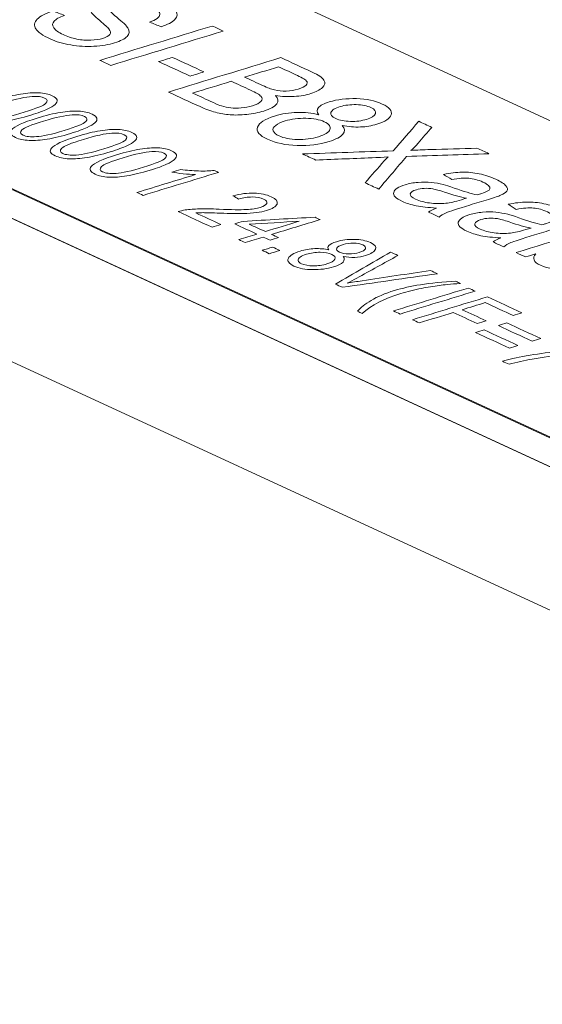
# Model space of a CAD drawing. Header units: inches. Extents: x 513 to 854, y 267 to 501.
# Tile 12 of 121: x 586.24 to 591.65, y 327.1 to 337.28. Entities that reach past the tile are written whole.
import ezdxf

# ---------------------------------------------------------------- set-up
doc = ezdxf.new("R2010")
doc.units = ezdxf.units.IN
doc.header["$MEASUREMENT"] = 0
doc.layers.add('1', color=7, linetype='Continuous')

# ---------------------------------------------------------------- blocks, each defined once
blk = doc.blocks.new('block 2409')
at = {"layer": '1', "color": 155, "lineweight": 18, "true_color": 0x4c7299}
blk.add_lwpolyline([(599.576, 332.619), (575.59, 343.684)], dxfattribs=at)
blk = doc.blocks.new('block 2596')
at = {"layer": '1', "color": 155, "lineweight": 18, "true_color": 0x4c7299}
blk.add_lwpolyline([(571.324, 342.38), (595.311, 331.316)], dxfattribs=at)
blk = doc.blocks.new('block 3493')
at = {"layer": '1', "color": 155, "lineweight": 18, "true_color": 0x4c7299}
blk.add_lwpolyline([(571.324, 342.371), (595.311, 331.306)], dxfattribs=at)
blk = doc.blocks.new('block 4159')
at = {"layer": '1', "color": 18, "lineweight": 13, "true_color": 0x4c0000}
blk.add_lwpolyline([(619.754, 319.734), (548.349, 352.672)], dxfattribs=at)
blk = doc.blocks.new('block 4165')
at = {"layer": '1', "color": 18, "lineweight": 13, "true_color": 0x4c0000}
blk.add_lwpolyline([(619.754, 319.734), (548.349, 352.672)], dxfattribs=at)
blk = doc.blocks.new('block 6582')
at = {"layer": '1', "color": 155, "lineweight": 18, "true_color": 0x4c7299}
blk.add_lwpolyline([(619.754, 319.734), (548.349, 352.672)], dxfattribs=at)
blk = doc.blocks.new('block 6620')
at = {"layer": '1', "color": 155, "lineweight": 18, "true_color": 0x4c7299}
blk.add_lwpolyline([(619.754, 318.251), (548.349, 351.189)], dxfattribs=at)
blk = doc.blocks.new('block 6623')
at = {"layer": '1', "color": 18, "lineweight": 18, "true_color": 0x4c0000}
blk.add_lwpolyline([(619.754, 319.734), (571.28, 342.094), (559.162, 347.684), (553.102, 350.479)], dxfattribs=at)
blk = doc.blocks.new('block 6838')
at = {"layer": '1', "color": 18, "lineweight": 13, "true_color": 0x4c0000}
blk.add_lwpolyline([(619.754, 319.734), (571.28, 342.094), (559.162, 347.684), (553.102, 350.479)], dxfattribs=at)
blk = doc.blocks.new('block 7060')
at = {"layer": '1', "color": 18, "lineweight": 18, "true_color": 0x4c0000}
blk.add_open_spline([(591.63, 333.987), (591.601, 333.978), (591.571, 333.969), (591.541, 333.959), (591.425, 334.013), (591.308, 334.067), (591.192, 334.121), (591.221, 334.13), (591.251, 334.139), (591.281, 334.148), (591.397, 334.094), (591.514, 334.04), (591.63, 333.987)], degree=3, knots=[0, 0, 0, 0, 1, 1, 1, 2, 2, 2, 3, 3, 3, 4, 4, 4, 4], dxfattribs=at)
blk = doc.blocks.new('block 7064')
at = {"layer": '1', "color": 18, "lineweight": 18, "true_color": 0x4c0000}
blk.add_open_spline([(586.156, 336.145), (586.186, 336.181), (586.274, 336.221), (586.419, 336.266), (586.511, 336.294), (586.591, 336.313), (586.66, 336.325), (586.729, 336.336), (586.791, 336.34), (586.847, 336.338), (586.903, 336.335), (586.95, 336.325), (586.988, 336.307), (587.017, 336.294), (587.033, 336.28), (587.038, 336.265), (587.042, 336.25), (587.036, 336.235), (587.018, 336.218), (587.001, 336.202), (586.973, 336.186), (586.936, 336.168), (586.899, 336.15), (586.842, 336.13), (586.765, 336.107), (586.674, 336.079), (586.594, 336.059), (586.525, 336.048), (586.456, 336.037), (586.394, 336.033), (586.338, 336.035), (586.282, 336.037), (586.235, 336.047), (586.196, 336.065), (586.145, 336.089), (586.132, 336.116), (586.156, 336.145)], degree=3, knots=[0, 0, 0, 0, 1, 1, 1, 2, 2, 2, 3, 3, 3, 4, 4, 4, 5, 5, 5, 6, 6, 6, 7, 7, 7, 8, 8, 8, 9, 9, 9, 10, 10, 10, 11, 11, 11, 12, 12, 12, 12], dxfattribs=at)
blk = doc.blocks.new('block 7065')
at = {"layer": '1', "color": 18, "lineweight": 18, "true_color": 0x4c0000}
blk.add_open_spline([(587.605, 335.92), (587.535, 335.916), (587.436, 335.894), (587.309, 335.855), (587.182, 335.817), (587.107, 335.786), (587.085, 335.764), (587.064, 335.741), (587.068, 335.723), (587.097, 335.71), (587.127, 335.696), (587.173, 335.691), (587.236, 335.694), (587.299, 335.698), (587.394, 335.719), (587.521, 335.758), (587.648, 335.797), (587.723, 335.827), (587.745, 335.85), (587.766, 335.872), (587.762, 335.89), (587.732, 335.904), (587.702, 335.918), (587.659, 335.923), (587.605, 335.92)], degree=3, knots=[0, 0, 0, 0, 1, 1, 1, 2, 2, 2, 3, 3, 3, 4, 4, 4, 5, 5, 5, 6, 6, 6, 7, 7, 7, 8, 8, 8, 8], dxfattribs=at)
blk = doc.blocks.new('block 7066')
at = {"layer": '1', "color": 18, "lineweight": 18, "true_color": 0x4c0000}
blk.add_open_spline([(589.293, 334.916), (589.345, 334.918), (589.393, 334.914), (589.437, 334.903), (589.425, 334.92), (589.425, 334.935), (589.439, 334.95), (589.453, 334.964), (589.479, 334.977), (589.516, 334.988), (589.572, 335.005), (589.634, 335.013), (589.7, 335.012), (589.766, 335.011), (589.822, 335), (589.868, 334.979), (589.914, 334.958), (589.932, 334.934), (589.921, 334.909), (589.909, 334.884), (589.876, 334.863), (589.819, 334.846), (589.783, 334.835), (589.746, 334.828), (589.706, 334.826), (589.666, 334.824), (589.626, 334.827), (589.586, 334.835), (589.603, 334.815), (589.602, 334.796), (589.585, 334.777), (589.567, 334.759), (589.534, 334.742), (589.486, 334.728), (589.42, 334.707), (589.348, 334.698), (589.271, 334.699), (589.194, 334.7), (589.129, 334.712), (589.077, 334.736), (589.025, 334.761), (589.005, 334.787), (589.019, 334.816), (589.032, 334.844), (589.072, 334.869), (589.14, 334.89), (589.191, 334.905), (589.242, 334.914), (589.293, 334.916)], degree=3, knots=[0, 0, 0, 0, 1, 1, 1, 2, 2, 2, 3, 3, 3, 4, 4, 4, 5, 5, 5, 6, 6, 6, 7, 7, 7, 8, 8, 8, 9, 9, 9, 10, 10, 10, 11, 11, 11, 12, 12, 12, 13, 13, 13, 14, 14, 14, 15, 15, 15, 16, 16, 16, 16], dxfattribs=at)
blk = doc.blocks.new('block 7067')
at = {"layer": '1', "color": 18, "lineweight": 18, "true_color": 0x4c0000}
blk.add_open_spline([(590.373, 334.149), (590.35, 334.159), (590.327, 334.17), (590.303, 334.181), (590.562, 334.26), (590.82, 334.339), (591.079, 334.418), (591.198, 334.363), (591.317, 334.308), (591.436, 334.253), (591.406, 334.244), (591.375, 334.234), (591.345, 334.225), (591.249, 334.269), (591.153, 334.313), (591.057, 334.358), (590.977, 334.333), (590.897, 334.309), (590.817, 334.284), (590.9, 334.246), (590.983, 334.208), (591.066, 334.17), (591.035, 334.16), (591.005, 334.151), (590.974, 334.142), (590.891, 334.18), (590.809, 334.218), (590.726, 334.256), (590.608, 334.22), (590.491, 334.184), (590.373, 334.149)], degree=3, knots=[0, 0, 0, 0, 1, 1, 1, 2, 2, 2, 3, 3, 3, 4, 4, 4, 5, 5, 5, 6, 6, 6, 7, 7, 7, 8, 8, 8, 9, 9, 9, 10, 10, 10, 10], dxfattribs=at)
blk = doc.blocks.new('block 7071')
at = {"layer": '1', "color": 18, "lineweight": 18, "true_color": 0x4c0000}
blk.add_open_spline([(587.193, 336.11), (587.123, 336.106), (587.025, 336.084), (586.898, 336.045), (586.77, 336.006), (586.696, 335.976), (586.674, 335.954), (586.652, 335.931), (586.656, 335.913), (586.686, 335.899), (586.716, 335.886), (586.762, 335.881), (586.825, 335.884), (586.887, 335.888), (586.982, 335.909), (587.109, 335.948), (587.237, 335.987), (587.312, 336.017), (587.333, 336.039), (587.355, 336.062), (587.351, 336.08), (587.32, 336.094), (587.29, 336.108), (587.248, 336.113), (587.193, 336.11)], degree=3, knots=[0, 0, 0, 0, 1, 1, 1, 2, 2, 2, 3, 3, 3, 4, 4, 4, 5, 5, 5, 6, 6, 6, 7, 7, 7, 8, 8, 8, 8], dxfattribs=at)
blk = doc.blocks.new('block 7073')
at = {"layer": '1', "color": 18, "lineweight": 18, "true_color": 0x4c0000}
blk.add_open_spline([(589.578, 334.516), (589.554, 334.527), (589.53, 334.538), (589.506, 334.549), (589.696, 334.659), (589.886, 334.77), (590.076, 334.88), (590.101, 334.869), (590.127, 334.857), (590.152, 334.845), (590.01, 334.767), (589.868, 334.688), (589.726, 334.61), (589.692, 334.591), (589.659, 334.574), (589.627, 334.558), (589.678, 334.567), (589.729, 334.576), (589.782, 334.584), (590.018, 334.619), (590.253, 334.655), (590.489, 334.69), (590.513, 334.679), (590.537, 334.668), (590.561, 334.657), (590.233, 334.61), (589.905, 334.563), (589.578, 334.516)], degree=3, knots=[0, 0, 0, 0, 1, 1, 1, 2, 2, 2, 3, 3, 3, 4, 4, 4, 5, 5, 5, 6, 6, 6, 7, 7, 7, 8, 8, 8, 9, 9, 9, 9], dxfattribs=at)
blk = doc.blocks.new('block 7074')
at = {"layer": '1', "color": 18, "lineweight": 18, "true_color": 0x4c0000}
blk.add_open_spline([(592.095, 333.871), (592.009, 333.911), (591.922, 333.951), (591.836, 333.991), (591.866, 334), (591.897, 334.01), (591.927, 334.019), (592.041, 333.966), (592.156, 333.913), (592.27, 333.861), (592.245, 333.853), (592.221, 333.846), (592.196, 333.838), (592.11, 333.838), (592.006, 333.832), (591.886, 333.82), (591.766, 333.809), (591.651, 333.793), (591.541, 333.774), (591.463, 333.76), (591.383, 333.742), (591.303, 333.72), (591.28, 333.73), (591.258, 333.741), (591.236, 333.751), (591.297, 333.769), (591.379, 333.788), (591.481, 333.807), (591.583, 333.826), (591.689, 333.841), (591.799, 333.852), (591.908, 333.863), (592.007, 333.87), (592.095, 333.871)], degree=3, knots=[0, 0, 0, 0, 1, 1, 1, 2, 2, 2, 3, 3, 3, 4, 4, 4, 5, 5, 5, 6, 6, 6, 7, 7, 7, 8, 8, 8, 9, 9, 9, 10, 10, 10, 11, 11, 11, 11], dxfattribs=at)
blk = doc.blocks.new('block 7080')
at = {"layer": '1', "color": 18, "lineweight": 18, "true_color": 0x4c0000}
blk.add_open_spline([(589.782, 334.246), (589.767, 334.254), (589.751, 334.261), (589.736, 334.268), (589.766, 334.305), (589.813, 334.342), (589.877, 334.381), (589.941, 334.42), (590.021, 334.453), (590.116, 334.483), (590.2, 334.508), (590.29, 334.528), (590.385, 334.543), (590.496, 334.561), (590.619, 334.572), (590.753, 334.579), (590.768, 334.571), (590.784, 334.564), (590.799, 334.557), (590.697, 334.548), (590.625, 334.541), (590.584, 334.536), (590.521, 334.528), (590.458, 334.517), (590.397, 334.505), (590.321, 334.49), (590.249, 334.472), (590.183, 334.452), (590.013, 334.4), (589.88, 334.331), (589.782, 334.246)], degree=3, knots=[0, 0, 0, 0, 1, 1, 1, 2, 2, 2, 3, 3, 3, 4, 4, 4, 5, 5, 5, 6, 6, 6, 7, 7, 7, 8, 8, 8, 9, 9, 9, 10, 10, 10, 10], dxfattribs=at)
blk = doc.blocks.new('block 7081')
at = {"layer": '1', "color": 18, "lineweight": 18, "true_color": 0x4c0000}
blk.add_open_spline([(588.062, 335.285), (588.148, 335.245), (588.235, 335.205), (588.321, 335.165), (588.291, 335.156), (588.26, 335.147), (588.23, 335.137), (588.113, 335.191), (587.996, 335.245), (587.88, 335.299), (587.902, 335.306), (587.927, 335.312), (587.953, 335.316), (587.997, 335.322), (588.046, 335.326), (588.099, 335.327), (588.153, 335.329), (588.22, 335.327), (588.302, 335.324), (588.429, 335.319), (588.522, 335.317), (588.583, 335.32), (588.644, 335.323), (588.692, 335.33), (588.728, 335.341), (588.766, 335.353), (588.788, 335.367), (588.796, 335.383), (588.803, 335.4), (588.792, 335.415), (588.763, 335.428), (588.731, 335.443), (588.692, 335.45), (588.646, 335.45), (588.6, 335.451), (588.552, 335.443), (588.503, 335.429), (588.484, 335.44), (588.465, 335.451), (588.446, 335.463), (588.524, 335.483), (588.597, 335.492), (588.665, 335.49), (588.733, 335.488), (588.792, 335.475), (588.843, 335.452), (588.894, 335.428), (588.913, 335.404), (588.902, 335.377), (588.89, 335.351), (588.854, 335.328), (588.793, 335.31), (588.761, 335.3), (588.727, 335.293), (588.688, 335.288), (588.649, 335.283), (588.603, 335.28), (588.55, 335.279), (588.497, 335.278), (588.418, 335.28), (588.313, 335.283), (588.226, 335.287), (588.169, 335.288), (588.141, 335.288), (588.112, 335.288), (588.086, 335.287), (588.062, 335.285)], degree=3, knots=[0, 0, 0, 0, 1, 1, 1, 2, 2, 2, 3, 3, 3, 4, 4, 4, 5, 5, 5, 6, 6, 6, 7, 7, 7, 8, 8, 8, 9, 9, 9, 10, 10, 10, 11, 11, 11, 12, 12, 12, 13, 13, 13, 14, 14, 14, 15, 15, 15, 16, 16, 16, 17, 17, 17, 18, 18, 18, 19, 19, 19, 20, 20, 20, 21, 21, 21, 22, 22, 22, 22], dxfattribs=at)
blk = doc.blocks.new('block 7083')
at = {"layer": '1', "color": 18, "lineweight": 18, "true_color": 0x4c0000}
blk.add_open_spline([(588.295, 335.705), (588.035, 335.625), (587.776, 335.546), (587.516, 335.467), (587.494, 335.477), (587.473, 335.487), (587.451, 335.497), (587.653, 335.558), (587.856, 335.62), (588.058, 335.682), (588.02, 335.683), (587.978, 335.685), (587.931, 335.69), (587.883, 335.696), (587.844, 335.701), (587.813, 335.707), (587.844, 335.716), (587.874, 335.726), (587.905, 335.735), (587.966, 335.726), (588.029, 335.721), (588.091, 335.719), (588.154, 335.717), (588.208, 335.719), (588.253, 335.724), (588.267, 335.717), (588.281, 335.711), (588.295, 335.705)], degree=3, knots=[0, 0, 0, 0, 1, 1, 1, 2, 2, 2, 3, 3, 3, 4, 4, 4, 5, 5, 5, 6, 6, 6, 7, 7, 7, 8, 8, 8, 9, 9, 9, 9], dxfattribs=at)
blk = doc.blocks.new('block 7084')
at = {"layer": '1', "color": 18, "lineweight": 18, "true_color": 0x4c0000}
blk.add_open_spline([(589.348, 334.879), (589.298, 334.879), (589.251, 334.872), (589.206, 334.858), (589.179, 334.85), (589.157, 334.84), (589.141, 334.828), (589.124, 334.817), (589.117, 334.804), (589.121, 334.792), (589.124, 334.78), (589.136, 334.769), (589.156, 334.76), (589.187, 334.746), (589.227, 334.738), (589.277, 334.738), (589.326, 334.737), (589.374, 334.744), (589.419, 334.758), (589.465, 334.772), (589.492, 334.788), (589.501, 334.807), (589.51, 334.826), (589.5, 334.843), (589.468, 334.857), (589.438, 334.871), (589.397, 334.878), (589.348, 334.879)], degree=3, knots=[0, 0, 0, 0, 1, 1, 1, 2, 2, 2, 3, 3, 3, 4, 4, 4, 5, 5, 5, 6, 6, 6, 7, 7, 7, 8, 8, 8, 9, 9, 9, 9], dxfattribs=at)
blk = doc.blocks.new('block 7085')
at = {"layer": '1', "color": 18, "lineweight": 18, "true_color": 0x4c0000}
blk.add_open_spline([(586.782, 336.299), (586.712, 336.295), (586.613, 336.274), (586.486, 336.235), (586.359, 336.196), (586.284, 336.166), (586.262, 336.143), (586.241, 336.121), (586.245, 336.103), (586.275, 336.089), (586.304, 336.075), (586.351, 336.07), (586.413, 336.074), (586.476, 336.077), (586.571, 336.099), (586.698, 336.137), (586.826, 336.176), (586.9, 336.207), (586.922, 336.229), (586.943, 336.251), (586.939, 336.27), (586.909, 336.284), (586.879, 336.297), (586.836, 336.303), (586.782, 336.299)], degree=3, knots=[0, 0, 0, 0, 1, 1, 1, 2, 2, 2, 3, 3, 3, 4, 4, 4, 5, 5, 5, 6, 6, 6, 7, 7, 7, 8, 8, 8, 8], dxfattribs=at)
blk = doc.blocks.new('block 7086')
at = {"layer": '1', "color": 18, "lineweight": 18, "true_color": 0x4c0000}
blk.add_open_spline([(590.176, 334.24), (590.153, 334.25), (590.129, 334.261), (590.106, 334.272), (590.365, 334.351), (590.623, 334.43), (590.882, 334.509), (590.905, 334.498), (590.928, 334.487), (590.952, 334.477), (590.693, 334.398), (590.435, 334.319), (590.176, 334.24)], degree=3, knots=[0, 0, 0, 0, 1, 1, 1, 2, 2, 2, 3, 3, 3, 4, 4, 4, 4], dxfattribs=at)
blk = doc.blocks.new('block 7087')
at = {"layer": '1', "color": 18, "lineweight": 18, "true_color": 0x4c0000}
blk.add_open_spline([(588.573, 334.979), (588.551, 334.989), (588.53, 334.999), (588.508, 335.009), (588.57, 335.028), (588.632, 335.047), (588.694, 335.066), (588.617, 335.101), (588.54, 335.136), (588.464, 335.172), (588.493, 335.181), (588.522, 335.19), (588.551, 335.198), (588.799, 335.213), (589.047, 335.227), (589.295, 335.241), (589.313, 335.232), (589.331, 335.224), (589.349, 335.216), (589.181, 335.165), (589.014, 335.114), (588.846, 335.063), (588.87, 335.052), (588.894, 335.041), (588.918, 335.03), (588.888, 335.021), (588.859, 335.012), (588.83, 335.003), (588.806, 335.014), (588.783, 335.025), (588.759, 335.036), (588.697, 335.017), (588.635, 334.998), (588.573, 334.979)], degree=3, knots=[0, 0, 0, 0, 1, 1, 1, 2, 2, 2, 3, 3, 3, 4, 4, 4, 5, 5, 5, 6, 6, 6, 7, 7, 7, 8, 8, 8, 9, 9, 9, 10, 10, 10, 11, 11, 11, 11], dxfattribs=at)
blk = doc.blocks.new('block 7088')
at = {"layer": '1', "color": 18, "lineweight": 18, "true_color": 0x4c0000}
blk.add_open_spline([(589.694, 334.973), (589.654, 334.973), (589.618, 334.968), (589.585, 334.958), (589.549, 334.947), (589.527, 334.934), (589.52, 334.92), (589.513, 334.905), (589.522, 334.892), (589.548, 334.88), (589.573, 334.868), (589.605, 334.862), (589.644, 334.862), (589.683, 334.862), (589.719, 334.867), (589.753, 334.877), (589.788, 334.888), (589.809, 334.9), (589.816, 334.915), (589.823, 334.93), (589.815, 334.943), (589.79, 334.955), (589.765, 334.966), (589.733, 334.972), (589.694, 334.973)], degree=3, knots=[0, 0, 0, 0, 1, 1, 1, 2, 2, 2, 3, 3, 3, 4, 4, 4, 5, 5, 5, 6, 6, 6, 7, 7, 7, 8, 8, 8, 8], dxfattribs=at)
blk = doc.blocks.new('block 7098')
at = {"layer": '1', "color": 18, "lineweight": 18, "true_color": 0x4c0000}
blk.add_open_spline([(588.822, 334.864), (588.797, 334.876), (588.772, 334.887), (588.747, 334.899), (588.784, 334.91), (588.82, 334.921), (588.856, 334.932), (588.881, 334.92), (588.905, 334.909), (588.93, 334.898), (588.894, 334.887), (588.858, 334.875), (588.822, 334.864)], degree=3, knots=[0, 0, 0, 0, 1, 1, 1, 2, 2, 2, 3, 3, 3, 4, 4, 4, 4], dxfattribs=at)
blk = doc.blocks.new('block 7099')
at = {"layer": '1', "color": 18, "lineweight": 18, "true_color": 0x4c0000}
blk.add_open_spline([(586.568, 335.956), (586.598, 335.991), (586.685, 336.032), (586.831, 336.076), (586.923, 336.104), (587.003, 336.124), (587.072, 336.135), (587.14, 336.146), (587.203, 336.15), (587.258, 336.148), (587.314, 336.145), (587.361, 336.135), (587.4, 336.118), (587.428, 336.104), (587.445, 336.09), (587.449, 336.075), (587.454, 336.06), (587.448, 336.045), (587.43, 336.029), (587.412, 336.013), (587.385, 335.996), (587.348, 335.978), (587.31, 335.961), (587.253, 335.94), (587.176, 335.917), (587.085, 335.889), (587.005, 335.869), (586.937, 335.858), (586.868, 335.847), (586.806, 335.843), (586.75, 335.845), (586.694, 335.847), (586.646, 335.858), (586.608, 335.876), (586.557, 335.899), (586.543, 335.926), (586.568, 335.956)], degree=3, knots=[0, 0, 0, 0, 1, 1, 1, 2, 2, 2, 3, 3, 3, 4, 4, 4, 5, 5, 5, 6, 6, 6, 7, 7, 7, 8, 8, 8, 9, 9, 9, 10, 10, 10, 11, 11, 11, 12, 12, 12, 12], dxfattribs=at)
blk = doc.blocks.new('block 7102')
at = {"layer": '1', "color": 18, "lineweight": 18, "true_color": 0x4c0000}
blk.add_open_spline([(586.979, 335.766), (587.009, 335.802), (587.097, 335.842), (587.242, 335.886), (587.334, 335.914), (587.414, 335.934), (587.483, 335.945), (587.552, 335.956), (587.614, 335.96), (587.67, 335.958), (587.726, 335.956), (587.773, 335.945), (587.811, 335.928), (587.84, 335.915), (587.856, 335.901), (587.861, 335.886), (587.865, 335.871), (587.859, 335.855), (587.841, 335.839), (587.824, 335.823), (587.796, 335.806), (587.759, 335.788), (587.722, 335.771), (587.664, 335.75), (587.588, 335.727), (587.497, 335.699), (587.417, 335.68), (587.348, 335.668), (587.279, 335.657), (587.217, 335.653), (587.161, 335.655), (587.105, 335.658), (587.058, 335.668), (587.019, 335.686), (586.968, 335.709), (586.955, 335.736), (586.979, 335.766)], degree=3, knots=[0, 0, 0, 0, 1, 1, 1, 2, 2, 2, 3, 3, 3, 4, 4, 4, 5, 5, 5, 6, 6, 6, 7, 7, 7, 8, 8, 8, 9, 9, 9, 10, 10, 10, 11, 11, 11, 12, 12, 12, 12], dxfattribs=at)
blk = doc.blocks.new('block 7103')
at = {"layer": '1', "color": 18, "lineweight": 18, "true_color": 0x4c0000}
blk.add_open_spline([(585.745, 336.335), (585.775, 336.371), (585.862, 336.411), (586.008, 336.456), (586.1, 336.484), (586.18, 336.503), (586.249, 336.514), (586.317, 336.526), (586.38, 336.53), (586.435, 336.527), (586.491, 336.525), (586.538, 336.515), (586.577, 336.497), (586.605, 336.484), (586.622, 336.47), (586.626, 336.455), (586.631, 336.44), (586.625, 336.424), (586.607, 336.408), (586.589, 336.392), (586.562, 336.375), (586.525, 336.358), (586.487, 336.34), (586.43, 336.32), (586.353, 336.296), (586.262, 336.269), (586.182, 336.249), (586.114, 336.238), (586.045, 336.227), (585.983, 336.222), (585.927, 336.225), (585.871, 336.227), (585.823, 336.237), (585.785, 336.255), (585.734, 336.279), (585.72, 336.305), (585.745, 336.335)], degree=3, knots=[0, 0, 0, 0, 1, 1, 1, 2, 2, 2, 3, 3, 3, 4, 4, 4, 5, 5, 5, 6, 6, 6, 7, 7, 7, 8, 8, 8, 9, 9, 9, 10, 10, 10, 11, 11, 11, 12, 12, 12, 12], dxfattribs=at)
blk = doc.blocks.new('block 7108')
at = {"layer": '1', "color": 18, "lineweight": 18, "true_color": 0x4c0000}
blk.add_open_spline([(586.37, 336.489), (586.3, 336.485), (586.202, 336.464), (586.075, 336.425), (585.947, 336.386), (585.873, 336.355), (585.851, 336.333), (585.829, 336.311), (585.833, 336.293), (585.863, 336.279), (585.893, 336.265), (585.939, 336.26), (586.002, 336.264), (586.064, 336.267), (586.16, 336.288), (586.286, 336.327), (586.414, 336.366), (586.489, 336.397), (586.51, 336.419), (586.532, 336.441), (586.528, 336.459), (586.497, 336.473), (586.468, 336.487), (586.425, 336.492), (586.37, 336.489)], degree=3, knots=[0, 0, 0, 0, 1, 1, 1, 2, 2, 2, 3, 3, 3, 4, 4, 4, 5, 5, 5, 6, 6, 6, 7, 7, 7, 8, 8, 8, 8], dxfattribs=at)
blk = doc.blocks.new('block 7112')
at = {"layer": '1', "color": 18, "lineweight": 18, "true_color": 0x4c0000}
blk.add_open_spline([(588.615, 335.169), (588.67, 335.144), (588.726, 335.118), (588.781, 335.093), (588.897, 335.128), (589.014, 335.164), (589.131, 335.199), (588.959, 335.189), (588.787, 335.179), (588.615, 335.169)], degree=3, knots=[0, 0, 0, 0, 1, 1, 1, 2, 2, 2, 3, 3, 3, 3], dxfattribs=at)
blk = doc.blocks.new('block 7113')
at = {"layer": '1', "color": 18, "lineweight": 18, "true_color": 0x4c0000}
blk.add_open_spline([(591.395, 333.915), (591.365, 333.906), (591.336, 333.897), (591.306, 333.888), (591.189, 333.941), (591.073, 333.995), (590.956, 334.049), (590.986, 334.058), (591.016, 334.067), (591.045, 334.076), (591.162, 334.022), (591.278, 333.968), (591.395, 333.915)], degree=3, knots=[0, 0, 0, 0, 1, 1, 1, 2, 2, 2, 3, 3, 3, 4, 4, 4, 4], dxfattribs=at)
blk = doc.blocks.new('block 7122')
at = {"layer": '1', "color": 18, "lineweight": 18, "true_color": 0x4c0000}
blk.add_open_spline([(591.58, 334.862), (591.545, 334.852), (591.51, 334.841), (591.475, 334.83), (591.442, 334.845), (591.409, 334.86), (591.377, 334.875), (591.764, 334.994), (592.152, 335.112), (592.54, 335.231), (592.575, 335.215), (592.61, 335.198), (592.646, 335.182), (592.507, 335.14), (592.369, 335.097), (592.23, 335.055), (592.351, 335.058), (592.446, 335.043), (592.515, 335.011), (592.553, 334.994), (592.579, 334.974), (592.592, 334.951), (592.605, 334.929), (592.604, 334.907), (592.589, 334.885), (592.573, 334.864), (592.545, 334.842), (592.504, 334.82), (592.463, 334.798), (592.412, 334.777), (592.351, 334.759), (592.207, 334.715), (592.069, 334.693), (591.937, 334.693), (591.805, 334.693), (591.703, 334.71), (591.629, 334.744), (591.555, 334.778), (591.539, 334.818), (591.58, 334.862)], degree=3, knots=[0, 0, 0, 0, 1, 1, 1, 2, 2, 2, 3, 3, 3, 4, 4, 4, 5, 5, 5, 6, 6, 6, 7, 7, 7, 8, 8, 8, 9, 9, 9, 10, 10, 10, 11, 11, 11, 12, 12, 12, 13, 13, 13, 13], dxfattribs=at)
blk = doc.blocks.new('block 7124')
at = {"layer": '1', "color": 18, "lineweight": 18, "true_color": 0x4c0000}
blk.add_open_spline([(591.137, 334.986), (591.155, 335), (591.183, 335.014), (591.219, 335.027), (591.135, 335.032), (591.066, 335.039), (591.011, 335.05), (590.956, 335.061), (590.909, 335.077), (590.867, 335.096), (590.799, 335.127), (590.769, 335.159), (590.777, 335.189), (590.786, 335.22), (590.825, 335.246), (590.895, 335.268), (590.936, 335.28), (590.981, 335.289), (591.029, 335.293), (591.077, 335.297), (591.123, 335.297), (591.166, 335.293), (591.209, 335.288), (591.25, 335.282), (591.289, 335.272), (591.317, 335.265), (591.355, 335.252), (591.404, 335.235), (591.503, 335.2), (591.582, 335.176), (591.642, 335.163), (591.662, 335.169), (591.674, 335.173), (591.679, 335.174), (591.738, 335.192), (591.769, 335.209), (591.773, 335.226), (591.778, 335.248), (591.754, 335.271), (591.701, 335.296), (591.651, 335.319), (591.603, 335.332), (591.555, 335.336), (591.508, 335.34), (591.449, 335.335), (591.378, 335.322), (591.35, 335.34), (591.322, 335.358), (591.294, 335.375), (591.363, 335.389), (591.427, 335.397), (591.485, 335.398), (591.543, 335.399), (591.603, 335.394), (591.663, 335.381), (591.723, 335.369), (591.781, 335.35), (591.834, 335.325), (591.887, 335.301), (591.922, 335.278), (591.938, 335.257), (591.955, 335.237), (591.958, 335.219), (591.948, 335.204), (591.938, 335.189), (591.917, 335.174), (591.883, 335.159), (591.863, 335.15), (591.821, 335.136), (591.757, 335.117), (591.694, 335.097), (591.63, 335.078), (591.567, 335.058), (591.434, 335.018), (591.352, 334.991), (591.321, 334.978), (591.291, 334.965), (591.266, 334.951), (591.247, 334.935), (591.21, 334.952), (591.173, 334.969), (591.137, 334.986)], degree=3, knots=[0, 0, 0, 0, 1, 1, 1, 2, 2, 2, 3, 3, 3, 4, 4, 4, 5, 5, 5, 6, 6, 6, 7, 7, 7, 8, 8, 8, 9, 9, 9, 10, 10, 10, 11, 11, 11, 12, 12, 12, 13, 13, 13, 14, 14, 14, 15, 15, 15, 16, 16, 16, 17, 17, 17, 18, 18, 18, 19, 19, 19, 20, 20, 20, 21, 21, 21, 22, 22, 22, 23, 23, 23, 24, 24, 24, 25, 25, 25, 26, 26, 26, 27, 27, 27, 27], dxfattribs=at)
blk = doc.blocks.new('block 7125')
at = {"layer": '1', "color": 18, "lineweight": 18, "true_color": 0x4c0000}
blk.add_open_spline([(591.477, 335.113), (591.495, 335.118), (591.512, 335.124), (591.53, 335.129), (591.47, 335.14), (591.395, 335.161), (591.303, 335.192), (591.251, 335.21), (591.211, 335.221), (591.182, 335.226), (591.154, 335.231), (591.124, 335.233), (591.094, 335.231), (591.064, 335.229), (591.037, 335.225), (591.012, 335.217), (590.974, 335.205), (590.953, 335.191), (590.949, 335.173), (590.945, 335.155), (590.963, 335.137), (591.004, 335.118), (591.045, 335.1), (591.093, 335.087), (591.149, 335.079), (591.204, 335.072), (591.261, 335.071), (591.317, 335.077), (591.361, 335.082), (591.414, 335.094), (591.477, 335.113)], degree=3, knots=[0, 0, 0, 0, 1, 1, 1, 2, 2, 2, 3, 3, 3, 4, 4, 4, 5, 5, 5, 6, 6, 6, 7, 7, 7, 8, 8, 8, 9, 9, 9, 10, 10, 10, 10], dxfattribs=at)
blk = doc.blocks.new('block 7126')
at = {"layer": '1', "color": 18, "lineweight": 18, "true_color": 0x4c0000}
blk.add_open_spline([(590.468, 335.294), (590.487, 335.308), (590.515, 335.322), (590.551, 335.336), (590.467, 335.34), (590.398, 335.348), (590.343, 335.359), (590.288, 335.37), (590.24, 335.385), (590.199, 335.404), (590.13, 335.436), (590.1, 335.467), (590.109, 335.498), (590.117, 335.528), (590.157, 335.555), (590.227, 335.576), (590.268, 335.589), (590.313, 335.597), (590.361, 335.601), (590.409, 335.605), (590.454, 335.605), (590.497, 335.601), (590.541, 335.597), (590.582, 335.59), (590.62, 335.58), (590.649, 335.573), (590.687, 335.561), (590.736, 335.543), (590.835, 335.508), (590.914, 335.484), (590.973, 335.471), (590.993, 335.477), (591.006, 335.481), (591.011, 335.483), (591.069, 335.5), (591.1, 335.518), (591.104, 335.534), (591.11, 335.556), (591.086, 335.58), (591.032, 335.604), (590.983, 335.627), (590.934, 335.64), (590.887, 335.644), (590.84, 335.648), (590.781, 335.643), (590.71, 335.63), (590.681, 335.648), (590.653, 335.666), (590.625, 335.684), (590.695, 335.698), (590.758, 335.705), (590.816, 335.707), (590.875, 335.708), (590.934, 335.702), (590.995, 335.69), (591.055, 335.677), (591.112, 335.658), (591.166, 335.633), (591.219, 335.609), (591.254, 335.586), (591.27, 335.566), (591.287, 335.545), (591.29, 335.527), (591.28, 335.512), (591.27, 335.497), (591.248, 335.482), (591.215, 335.468), (591.194, 335.459), (591.152, 335.444), (591.089, 335.425), (591.025, 335.406), (590.962, 335.386), (590.898, 335.367), (590.765, 335.326), (590.684, 335.299), (590.653, 335.287), (590.623, 335.274), (590.598, 335.259), (590.579, 335.243), (590.542, 335.26), (590.505, 335.277), (590.468, 335.294)], degree=3, knots=[0, 0, 0, 0, 1, 1, 1, 2, 2, 2, 3, 3, 3, 4, 4, 4, 5, 5, 5, 6, 6, 6, 7, 7, 7, 8, 8, 8, 9, 9, 9, 10, 10, 10, 11, 11, 11, 12, 12, 12, 13, 13, 13, 14, 14, 14, 15, 15, 15, 16, 16, 16, 17, 17, 17, 18, 18, 18, 19, 19, 19, 20, 20, 20, 21, 21, 21, 22, 22, 22, 23, 23, 23, 24, 24, 24, 25, 25, 25, 26, 26, 26, 27, 27, 27, 27], dxfattribs=at)
blk = doc.blocks.new('block 7127')
at = {"layer": '1', "color": 18, "lineweight": 18, "true_color": 0x4c0000}
blk.add_open_spline([(590.809, 335.421), (590.826, 335.427), (590.844, 335.432), (590.861, 335.437), (590.802, 335.448), (590.726, 335.47), (590.635, 335.5), (590.583, 335.518), (590.543, 335.529), (590.514, 335.534), (590.486, 335.539), (590.456, 335.541), (590.426, 335.539), (590.396, 335.537), (590.368, 335.533), (590.344, 335.525), (590.305, 335.514), (590.284, 335.499), (590.28, 335.481), (590.276, 335.464), (590.295, 335.446), (590.336, 335.427), (590.377, 335.408), (590.425, 335.395), (590.48, 335.388), (590.536, 335.38), (590.593, 335.38), (590.649, 335.385), (590.693, 335.39), (590.746, 335.402), (590.809, 335.421)], degree=3, knots=[0, 0, 0, 0, 1, 1, 1, 2, 2, 2, 3, 3, 3, 4, 4, 4, 5, 5, 5, 6, 6, 6, 7, 7, 7, 8, 8, 8, 9, 9, 9, 10, 10, 10, 10], dxfattribs=at)
blk = doc.blocks.new('block 7128')
at = {"layer": '1', "color": 18, "lineweight": 18, "true_color": 0x4c0000}
blk.add_open_spline([(589.302, 335.832), (589.256, 335.853), (589.211, 335.874), (589.165, 335.895), (589.478, 335.906), (589.791, 335.917), (590.104, 335.927), (590.192, 336.029), (590.28, 336.131), (590.368, 336.233), (590.413, 336.212), (590.458, 336.191), (590.504, 336.17), (590.456, 336.116), (590.409, 336.061), (590.361, 336.007), (590.332, 335.973), (590.307, 335.948), (590.288, 335.931), (590.349, 335.936), (590.416, 335.939), (590.488, 335.941), (590.649, 335.945), (590.809, 335.95), (590.97, 335.955), (591.011, 335.936), (591.052, 335.917), (591.094, 335.898), (590.81, 335.888), (590.527, 335.879), (590.243, 335.87), (590.147, 335.757), (590.05, 335.644), (589.954, 335.532), (589.907, 335.553), (589.86, 335.575), (589.813, 335.597), (589.879, 335.672), (589.945, 335.748), (590.012, 335.823), (590.023, 335.836), (590.037, 335.85), (590.052, 335.864), (589.99, 335.86), (589.948, 335.858), (589.924, 335.857), (589.716, 335.849), (589.509, 335.84), (589.302, 335.832)], degree=3, knots=[0, 0, 0, 0, 1, 1, 1, 2, 2, 2, 3, 3, 3, 4, 4, 4, 5, 5, 5, 6, 6, 6, 7, 7, 7, 8, 8, 8, 9, 9, 9, 10, 10, 10, 11, 11, 11, 12, 12, 12, 13, 13, 13, 14, 14, 14, 15, 15, 15, 16, 16, 16, 16], dxfattribs=at)
blk = doc.blocks.new('block 7129')
at = {"layer": '1', "color": 18, "lineweight": 18, "true_color": 0x4c0000}
blk.add_open_spline([(589.109, 336.325), (589.189, 336.327), (589.264, 336.319), (589.335, 336.301), (589.313, 336.328), (589.311, 336.352), (589.331, 336.374), (589.35, 336.396), (589.387, 336.416), (589.443, 336.433), (589.528, 336.459), (589.622, 336.47), (589.724, 336.467), (589.827, 336.464), (589.916, 336.445), (589.99, 336.411), (590.065, 336.376), (590.096, 336.339), (590.083, 336.3), (590.07, 336.261), (590.021, 336.228), (589.936, 336.202), (589.882, 336.186), (589.825, 336.176), (589.764, 336.174), (589.703, 336.171), (589.641, 336.177), (589.576, 336.19), (589.606, 336.158), (589.608, 336.128), (589.584, 336.1), (589.56, 336.071), (589.512, 336.046), (589.44, 336.024), (589.34, 335.993), (589.231, 335.98), (589.111, 335.983), (588.991, 335.986), (588.889, 336.008), (588.804, 336.047), (588.719, 336.086), (588.684, 336.128), (588.701, 336.173), (588.717, 336.217), (588.775, 336.255), (588.877, 336.287), (588.952, 336.31), (589.03, 336.322), (589.109, 336.325)], degree=3, knots=[0, 0, 0, 0, 1, 1, 1, 2, 2, 2, 3, 3, 3, 4, 4, 4, 5, 5, 5, 6, 6, 6, 7, 7, 7, 8, 8, 8, 9, 9, 9, 10, 10, 10, 11, 11, 11, 12, 12, 12, 13, 13, 13, 14, 14, 14, 15, 15, 15, 16, 16, 16, 16], dxfattribs=at)
blk = doc.blocks.new('block 7130')
at = {"layer": '1', "color": 18, "lineweight": 18, "true_color": 0x4c0000}
blk.add_open_spline([(589.721, 336.405), (589.66, 336.406), (589.605, 336.4), (589.556, 336.385), (589.501, 336.368), (589.469, 336.348), (589.46, 336.325), (589.452, 336.302), (589.468, 336.281), (589.51, 336.262), (589.551, 336.243), (589.601, 336.233), (589.662, 336.232), (589.723, 336.23), (589.778, 336.237), (589.828, 336.253), (589.881, 336.269), (589.911, 336.288), (589.92, 336.312), (589.929, 336.335), (589.914, 336.356), (589.874, 336.374), (589.833, 336.393), (589.783, 336.403), (589.721, 336.405)], degree=3, knots=[0, 0, 0, 0, 1, 1, 1, 2, 2, 2, 3, 3, 3, 4, 4, 4, 5, 5, 5, 6, 6, 6, 7, 7, 7, 8, 8, 8, 8], dxfattribs=at)
blk = doc.blocks.new('block 7131')
at = {"layer": '1', "color": 18, "lineweight": 18, "true_color": 0x4c0000}
blk.add_open_spline([(589.2, 336.264), (589.123, 336.266), (589.051, 336.256), (588.985, 336.236), (588.944, 336.224), (588.911, 336.208), (588.888, 336.19), (588.864, 336.172), (588.855, 336.153), (588.863, 336.134), (588.87, 336.114), (588.89, 336.097), (588.923, 336.082), (588.973, 336.059), (589.037, 336.046), (589.113, 336.045), (589.19, 336.043), (589.262, 336.052), (589.33, 336.073), (589.399, 336.094), (589.439, 336.119), (589.45, 336.149), (589.461, 336.178), (589.441, 336.204), (589.391, 336.228), (589.341, 336.251), (589.277, 336.263), (589.2, 336.264)], degree=3, knots=[0, 0, 0, 0, 1, 1, 1, 2, 2, 2, 3, 3, 3, 4, 4, 4, 5, 5, 5, 6, 6, 6, 7, 7, 7, 8, 8, 8, 9, 9, 9, 9], dxfattribs=at)
blk = doc.blocks.new('block 7132')
at = {"layer": '1', "color": 18, "lineweight": 18, "true_color": 0x4c0000}
blk.add_open_spline([(588.106, 336.384), (587.997, 336.434), (587.888, 336.485), (587.778, 336.535), (588.166, 336.654), (588.554, 336.772), (588.942, 336.891), (589.049, 336.841), (589.157, 336.791), (589.264, 336.742), (589.33, 336.711), (589.371, 336.683), (589.387, 336.658), (589.403, 336.632), (589.398, 336.607), (589.372, 336.582), (589.345, 336.557), (589.305, 336.536), (589.252, 336.519), (589.202, 336.504), (589.145, 336.494), (589.081, 336.49), (589.017, 336.486), (588.952, 336.489), (588.885, 336.499), (588.916, 336.469), (588.921, 336.44), (588.899, 336.412), (588.877, 336.384), (588.833, 336.359), (588.765, 336.339), (588.711, 336.322), (588.651, 336.31), (588.588, 336.304), (588.524, 336.297), (588.467, 336.296), (588.416, 336.3), (588.366, 336.304), (588.315, 336.312), (588.264, 336.326), (588.214, 336.339), (588.161, 336.359), (588.106, 336.384)], degree=3, knots=[0, 0, 0, 0, 1, 1, 1, 2, 2, 2, 3, 3, 3, 4, 4, 4, 5, 5, 5, 6, 6, 6, 7, 7, 7, 8, 8, 8, 9, 9, 9, 10, 10, 10, 11, 11, 11, 12, 12, 12, 13, 13, 13, 14, 14, 14, 14], dxfattribs=at)
blk = doc.blocks.new('block 7133')
at = {"layer": '1', "color": 18, "lineweight": 18, "true_color": 0x4c0000}
blk.add_open_spline([(588.918, 336.796), (588.801, 336.76), (588.684, 336.725), (588.566, 336.689), (588.628, 336.66), (588.691, 336.632), (588.753, 336.603), (588.803, 336.58), (588.844, 336.564), (588.875, 336.557), (588.915, 336.547), (588.957, 336.543), (588.998, 336.545), (589.04, 336.546), (589.081, 336.553), (589.122, 336.565), (589.16, 336.577), (589.187, 336.591), (589.203, 336.606), (589.219, 336.621), (589.219, 336.637), (589.205, 336.652), (589.19, 336.667), (589.152, 336.688), (589.09, 336.717), (589.033, 336.743), (588.976, 336.77), (588.918, 336.796)], degree=3, knots=[0, 0, 0, 0, 1, 1, 1, 2, 2, 2, 3, 3, 3, 4, 4, 4, 5, 5, 5, 6, 6, 6, 7, 7, 7, 8, 8, 8, 9, 9, 9, 9], dxfattribs=at)
blk = doc.blocks.new('block 7134')
at = {"layer": '1', "color": 18, "lineweight": 18, "true_color": 0x4c0000}
blk.add_open_spline([(588.429, 336.647), (588.296, 336.606), (588.163, 336.565), (588.029, 336.525), (588.101, 336.492), (588.172, 336.459), (588.244, 336.426), (588.28, 336.409), (588.308, 336.397), (588.327, 336.392), (588.359, 336.382), (588.392, 336.375), (588.424, 336.371), (588.456, 336.368), (588.493, 336.368), (588.532, 336.371), (588.572, 336.374), (588.61, 336.382), (588.647, 336.393), (588.691, 336.406), (588.72, 336.422), (588.736, 336.439), (588.751, 336.456), (588.751, 336.474), (588.735, 336.491), (588.719, 336.508), (588.683, 336.53), (588.628, 336.555), (588.562, 336.586), (588.496, 336.616), (588.429, 336.647)], degree=3, knots=[0, 0, 0, 0, 1, 1, 1, 2, 2, 2, 3, 3, 3, 4, 4, 4, 5, 5, 5, 6, 6, 6, 7, 7, 7, 8, 8, 8, 9, 9, 9, 10, 10, 10, 10], dxfattribs=at)
blk = doc.blocks.new('block 7135')
at = {"layer": '1', "color": 18, "lineweight": 18, "true_color": 0x4c0000}
blk.add_open_spline([(588.002, 336.7), (587.894, 336.75), (587.785, 336.8), (587.677, 336.85), (587.725, 336.864), (587.773, 336.879), (587.821, 336.893), (587.929, 336.844), (588.037, 336.794), (588.145, 336.744), (588.098, 336.729), (588.05, 336.714), (588.002, 336.7)], degree=3, knots=[0, 0, 0, 0, 1, 1, 1, 2, 2, 2, 3, 3, 3, 4, 4, 4, 4], dxfattribs=at)
blk = doc.blocks.new('block 7136')
at = {"layer": '1', "color": 18, "lineweight": 18, "true_color": 0x4c0000}
blk.add_open_spline([(587.182, 336.81), (587.144, 336.828), (587.106, 336.845), (587.068, 336.863), (587.456, 336.981), (587.844, 337.1), (588.232, 337.218), (588.27, 337.201), (588.308, 337.183), (588.346, 337.166), (587.958, 337.047), (587.57, 336.929), (587.182, 336.81)], degree=3, knots=[0, 0, 0, 0, 1, 1, 1, 2, 2, 2, 3, 3, 3, 4, 4, 4, 4], dxfattribs=at)
blk = doc.blocks.new('block 7137')
at = {"layer": '1', "color": 18, "lineweight": 18, "true_color": 0x4c0000}
blk.add_open_spline([(586.421, 337.288), (586.452, 337.32), (586.506, 337.349), (586.582, 337.373), (586.622, 337.358), (586.663, 337.343), (586.703, 337.328), (586.649, 337.308), (586.613, 337.288), (586.595, 337.268), (586.576, 337.248), (586.575, 337.225), (586.591, 337.2), (586.607, 337.175), (586.639, 337.151), (586.688, 337.129), (586.732, 337.109), (586.779, 337.094), (586.83, 337.083), (586.88, 337.073), (586.929, 337.069), (586.976, 337.071), (587.022, 337.073), (587.064, 337.079), (587.1, 337.09), (587.136, 337.102), (587.16, 337.115), (587.172, 337.13), (587.183, 337.146), (587.18, 337.165), (587.163, 337.187), (587.152, 337.202), (587.12, 337.231), (587.067, 337.275), (587.013, 337.319), (586.982, 337.352), (586.973, 337.374), (586.962, 337.402), (586.967, 337.427), (586.99, 337.449), (587.013, 337.472), (587.051, 337.491), (587.104, 337.508), (587.163, 337.526), (587.23, 337.537), (587.306, 337.541), (587.381, 337.545), (587.456, 337.54), (587.53, 337.527), (587.604, 337.513), (587.67, 337.493), (587.728, 337.466), (587.791, 337.437), (587.834, 337.406), (587.855, 337.375), (587.876, 337.344), (587.872, 337.315), (587.844, 337.286), (587.817, 337.257), (587.77, 337.232), (587.703, 337.211), (587.663, 337.226), (587.623, 337.242), (587.583, 337.257), (587.651, 337.283), (587.686, 337.309), (587.69, 337.336), (587.694, 337.363), (587.663, 337.392), (587.597, 337.422), (587.528, 337.454), (587.46, 337.472), (587.395, 337.476), (587.329, 337.48), (587.272, 337.475), (587.224, 337.46), (587.182, 337.447), (587.159, 337.432), (587.154, 337.413), (587.149, 337.395), (587.179, 337.36), (587.243, 337.309), (587.307, 337.257), (587.346, 337.221), (587.359, 337.198), (587.378, 337.166), (587.376, 337.136), (587.352, 337.111), (587.328, 337.085), (587.284, 337.063), (587.222, 337.044), (587.16, 337.025), (587.089, 337.013), (587.008, 337.008), (586.927, 337.004), (586.846, 337.008), (586.767, 337.022), (586.687, 337.035), (586.617, 337.056), (586.555, 337.084), (586.478, 337.12), (586.428, 337.155), (586.406, 337.188), (586.384, 337.222), (586.389, 337.255), (586.421, 337.288)], degree=3, knots=[0, 0, 0, 0, 1, 1, 1, 2, 2, 2, 3, 3, 3, 4, 4, 4, 5, 5, 5, 6, 6, 6, 7, 7, 7, 8, 8, 8, 9, 9, 9, 10, 10, 10, 11, 11, 11, 12, 12, 12, 13, 13, 13, 14, 14, 14, 15, 15, 15, 16, 16, 16, 17, 17, 17, 18, 18, 18, 19, 19, 19, 20, 20, 20, 21, 21, 21, 22, 22, 22, 23, 23, 23, 24, 24, 24, 25, 25, 25, 26, 26, 26, 27, 27, 27, 28, 28, 28, 29, 29, 29, 30, 30, 30, 31, 31, 31, 32, 32, 32, 33, 33, 33, 34, 34, 34, 35, 35, 35, 35], dxfattribs=at)

msp = doc.modelspace()

# ---------------------------------------------------------------- block references
at = {"layer": '1'}
for name in ['block 6623', 'block 6838', 'block 4159', 'block 4165', 'block 6582', 'block 6620', 'block 2409', 'block 2596', 'block 3493', 'block 7137', 'block 7136', 'block 7135', 'block 7132', 'block 7133', 'block 7134', 'block 7103', 'block 7108', 'block 7129', 'block 7130', 'block 7064', 'block 7085', 'block 7131', 'block 7128', 'block 7099', 'block 7071', 'block 7102', 'block 7065', 'block 7083', 'block 7126', 'block 7081', 'block 7127', 'block 7124', 'block 7087', 'block 7112', 'block 7125', 'block 7122', 'block 7066', 'block 7088', 'block 7098', 'block 7084', 'block 7073', 'block 7080', 'block 7086', 'block 7067', 'block 7060', 'block 7113', 'block 7074']:
    msp.add_blockref(name, (0, 0), dxfattribs=at)

doc.saveas('drawing.dxf')
